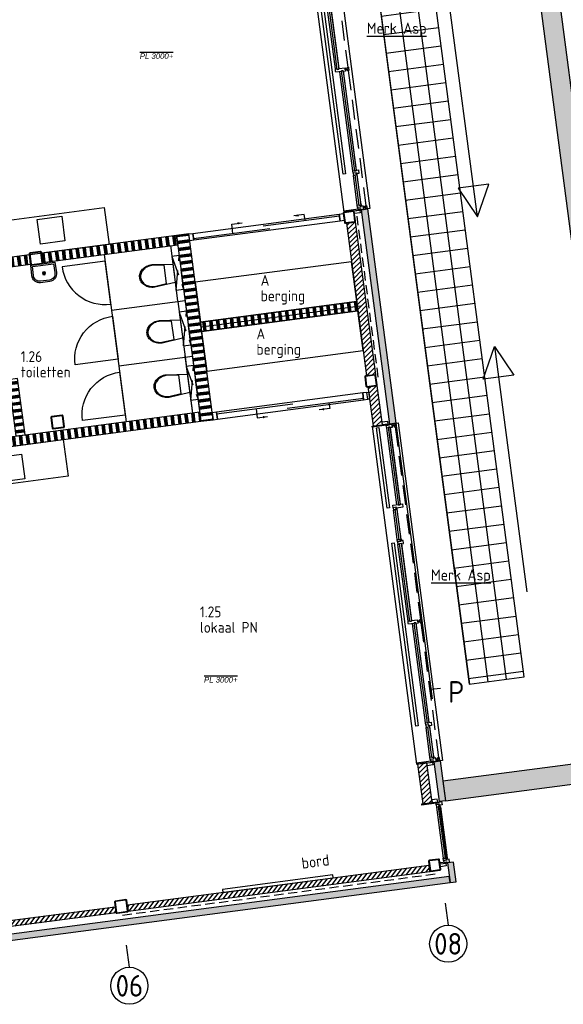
# Model space of a CAD drawing. Header units: millimetres. Extents: x -30977 to 210218, y -180497 to 109503.
# Tile 3 of 31: x 58231 to 67023, y -173597 to -157677. Entities that reach past the tile are written whole.
import ezdxf
from ezdxf.enums import TextEntityAlignment as Align
from ezdxf.xclip import XClip

# ---------------------------------------------------------------- set-up
doc = ezdxf.new("R2010")
doc.units = ezdxf.units.MM
doc.header["$LTSCALE"] = 100
doc.header["$XCLIPFRAME"] = 2
for name, pattern in [('082403 X-ref$0$DASHDOT2', [12.7, 6.35, -3.175, 0, -3.175]), ('082403 X-ref$0$DASHED', [0.75, 0.5, -0.25]), ('082403 X-ref$0$DASHED2', [9.525, 6.35, -3.175]), ('082403 X-ref$0$HIDDEN2', [4.7625, 3.175, -1.5875])]:
    doc.linetypes.add(name, pattern=pattern)
for name, color, linetype in [('082403 X-ref$0$Alg-Dun-Arc', 8, 'Continuous'), ('082403 X-ref$0$bib', 253, 'Continuous'), ('082403 X-ref$0$BiKoz-Draai-Az', 253, 'Continuous'), ('082403 X-ref$0$BiKoz-Hout-Az', 253, 'Continuous'), ('082403 X-ref$0$BiKoz-Hout-Drs', 253, 'Continuous'), ('082403 X-ref$0$BiWand-Alg-Arc', 8, 'Continuous'), ('082403 X-ref$0$BiWand-Bakst-Drs', 253, 'Continuous'), ('082403 X-ref$0$BiWand-Syst-Drs', 253, 'Continuous'), ('082403 X-ref$0$BuKoz-Alum-Az', 253, 'Continuous'), ('082403 X-ref$0$BuWand-Alg-Arc', 253, 'Continuous'), ('082403 X-ref$0$BuWand-Bakst-Drs', 253, 'Continuous'), ('082403 X-ref$0$Construct-Beton-Drs', 253, 'Continuous'), ('082403 X-ref$0$Construct-Staal-Drs', 253, 'Continuous'), ('082403 X-ref$0$DakAfw-Alg-Arc', 8, 'Continuous'), ('082403 X-ref$0$DakAfw-Alg-Az', 253, 'Continuous'), ('082403 X-ref$0$Daken-Staal-Drs', 253, 'Continuous'), ('082403 X-ref$0$dakrandarceer', 253, 'Continuous'), ('082403 X-ref$0$DIM25', 8, 'Continuous'), ('082403 X-ref$0$Inricht-Alg-Az', 253, 'Continuous'), ('082403 X-ref$0$InrSanit-Alg-Az', 253, 'Continuous'), ('082403 X-ref$0$Isolatie-Alg-Drs', 253, 'Continuous'), ('082403 X-ref$0$kozijn', 8, 'Continuous'), ('082403 X-ref$0$kozijn1', 8, 'Continuous'), ('082403 X-ref$0$MTXT18-100', 253, 'Continuous'), ('082403 X-ref$0$MTXT25-1', 253, 'Continuous'), ('082403 X-ref$0$MTXT35-1', 253, 'Continuous'), ('082403 X-ref$0$nieuw uitzet', 253, 'Continuous'), ('082403 X-ref$0$Sanitair-Alg-Az', 253, 'Continuous'), ('082403 X-ref$0$Stramien-Alg-Az', 9, '082403 X-ref$0$DASHDOT2'), ('082403 X-ref$0$Stramien-Alg-Drs', 8, 'Continuous'), ('082403 X-ref$0$Stramien-Alg-Txt', 253, 'Continuous'), ('082403 X-ref$0$TXT18', 253, 'Continuous'), ('082403 X-ref$0$TXT35', 253, 'Continuous')]:
    doc.layers.add(name, color=color, linetype=linetype)
doc.styles.add('082403 X-ref$0$BOS', font='isocp.shx')
doc.styles.add('082403 X-ref$0$BOS3', font='isocp.shx')
doc.styles.add('082403 X-ref$0$Standard', font='isocp.shx')
pattern_1 = [(52.5, (0, 0), (-45.340143, 34.790716), [])]
pattern_2 = [(97.25, (-6e-11, 6e-14), (-111.60056, -14.19738), []), (97.25, (6.2, 0.79), (-111.60056, -14.19738), []), (97.25, (12.4, 1.58), (-111.60056, -14.19738), []), (97.25, (18.6, 2.37), (-111.60056, -14.19738), []), (97.25, (24.8, 3.15), (-111.60056, -14.19738), []), (97.25, (31, 3.94), (-111.60056, -14.19738), []), (97.25, (37.2, 4.73), (-111.60056, -14.19738), [])]
pattern_3 = [(45, (0, 0), (-40.411153, 40.411153), [])]

# ---------------------------------------------------------------- blocks, each defined once
blk = doc.blocks.new('082403 X-ref$0$spoelblok1800x600')
at = {"layer": '082403 X-ref$0$Inricht-Alg-Az', "linetype": 'Continuous'}
blk.add_lwpolyline([(1800, 0), (1800, 600), (0, 600), (0, 0)], close=True, dxfattribs=at)
at = {"layer": '082403 X-ref$0$Inricht-Alg-Az', "linetype": 'Continuous', "ltscale": 0.5}
blk.add_lwpolyline([(700, 50), (1100, 50), (1100, 450), (700, 450)], close=True, dxfattribs=at)
blk = doc.blocks.new('082403 X-ref$0$binkozschuif2600')
at = {"layer": '082403 X-ref$0$BiKoz-Hout-Az', "linetype": 'Continuous'}
for p, q in [((67, 86), (1310, 86)), ((1210, 28), (2453, 28))]:
    blk.add_line(p, q, dxfattribs=at)
at = {"layer": '082403 X-ref$0$BiKoz-Hout-Az'}
for p, q in [((709, 86), (709, -65)), ((1892, 28), (1892, -65)), ((709, -65), (878, -65)), ((1892, -65), (1722, -65))]:
    blk.add_line(p, q, dxfattribs=at)
blk.add_lwpolyline([(67, 0), (2453, 0), (2453, 114), (67, 114)], close=True, dxfattribs=at)
for points in [[(878, -65, 0, 37.5, 0), (803, -65, 37.5, 37.5, 0)], [(1722, -65, 0, 37.5, 0), (1797, -65, 37.5, 37.5, 0)]]:
    blk.add_lwpolyline(points, format="xyseb", dxfattribs=at)
at = {"layer": '082403 X-ref$0$BiKoz-Hout-Drs', "color": 2}
for points in [[(0, 0), (67, 0), (67, 114), (0, 114)], [(2453, 0), (2520, 0), (2520, 114), (2453, 114)]]:
    blk.add_lwpolyline(points, close=True, dxfattribs=at)
blk = doc.blocks.new('082403 X-ref$0$cabinedeur')
at = {"layer": '082403 X-ref$0$BiKoz-Draai-Az'}
blk.add_lwpolyline([(700, 700), (0, 700), (0, 0, 0.416446)], format="xyb", close=True, dxfattribs=at)
blk = doc.blocks.new('082403 X-ref$0$toilethangend met reservoir')
at = {"layer": '082403 X-ref$0$BiKoz-Hout-Drs'}
blk.add_line((120, -175), (120, 725), dxfattribs=at)
at = {"layer": '082403 X-ref$0$Sanitair-Alg-Az', "linetype": '082403 X-ref$0$HIDDEN2'}
for p, q in [((120, 0), (0, 550)), ((120, 550), (0, 0))]:
    blk.add_line(p, q, dxfattribs=at)
blk.add_lwpolyline([(120, 550), (0, 550), (0, 0), (120, 0)], close=True, dxfattribs=at)
at = {"layer": '082403 X-ref$0$Sanitair-Alg-Az'}
blk.add_lwpolyline([(120, 424), (460, 460, -0.08399), (546, 445, -0.091257), (616, 406, -0.103849), (664, 344, -0.114925), (680, 275, -0.114925), (664, 206, -0.103849), (616, 144, -0.091257), (546, 105, -0.08399), (460, 90), (120, 126)], format="xyb", dxfattribs=at)
blk.add_lwpolyline([(462, 105, 0.081247), (541, 119, 0.091257), (606, 156, 0.103849), (650, 212, 0.114925), (665, 275, 0.114925), (650, 338, 0.103849), (606, 394, 0.091257), (541, 431, 0.081247), (462, 445), (260, 424), (260, 126)], format="xyb", close=True, dxfattribs=at)
blk = doc.blocks.new('082403 X-ref$0$_K180x10')
at = {"layer": '082403 X-ref$0$Construct-Staal-Drs'}
for points in [[(75, 90), (-75, 90, 0.414214), (-90, 75), (-90, -75, 0.414214), (-75, -90), (75, -90, 0.414214), (90, -75), (90, 75, 0.414214)], [(75, 80), (-75, 80, 0.414214), (-80, 75), (-80, -75, 0.414214), (-75, -80), (75, -80, 0.414214), (80, -75), (80, 75, 0.414214)]]:
    blk.add_lwpolyline(points, format="xyb", close=True, dxfattribs=at)
blk = doc.blocks.new('082403 X-ref$0$dtboord02')
at = {"layer": '082403 X-ref$0$Inricht-Alg-Az'}
blk.add_lwpolyline([(0, -50), (1800, -50), (1800, 0), (0, 0)], close=True, dxfattribs=at)
at = {"layer": '082403 X-ref$0$MTXT18-100', "style": '082403 X-ref$0$BOS3'}
blk.add_text('bord', height=180, rotation=180, dxfattribs=at).set_placement((475, -212))
blk = doc.blocks.new('082403 X-ref$0$fontein')
at = {"layer": '082403 X-ref$0$InrSanit-Alg-Az'}
for points in [[(-75, 300, 0.431046), (-200, 168), (-195, 0), (195, 0), (200, 168, 0.431046), (75, 300)], [(-75, 275, 0.43387), (-175, 168), (-170, 25), (170, 25), (175, 168, 0.43387), (75, 275)]]:
    blk.add_lwpolyline(points, format="xyb", close=True, dxfattribs=at)
for points in [[(0, 175), (0, 135)], [(20, 155), (-20, 155)]]:
    blk.add_lwpolyline(points, dxfattribs=at)
for radius in [25, 20]:
    blk.add_circle((0, 155), radius, dxfattribs=at)
blk = doc.blocks.new('082403 X-ref$0$_K200x10')
at = {"layer": '082403 X-ref$0$Construct-Staal-Drs'}
for points in [[(85, 100), (-85, 100, 0.414214), (-100, 85), (-100, -85, 0.414214), (-85, -100), (85, -100, 0.414214), (100, -85), (100, 85, 0.414214)], [(85, 90), (-85, 90, 0.414214), (-90, 85), (-90, -85, 0.414214), (-85, -90), (85, -90, 0.414214), (90, -85), (90, 85, 0.414214)]]:
    blk.add_lwpolyline(points, format="xyb", close=True, dxfattribs=at)
blk = doc.blocks.new('082403 X-ref$0$ruimtenummer met m2_1')
at = {"layer": '082403 X-ref$0$MTXT25-1', "style": '082403 X-ref$0$BOS'}
blk.add_attdef('OPPERVLAKTE', (0, 498), '', height=250, dxfattribs=at)
at = {"layer": '082403 X-ref$0$MTXT35-1', "style": '082403 X-ref$0$BOS'}
for tag, p in [('RUIMTENUMMER', (-8, 1448)), ('RUIMTENAAM', (-8, 948))]:
    blk.add_attdef(tag, p, '', height=350, dxfattribs=at)
blk = doc.blocks.new('*U84')
at = {"layer": '082403 X-ref$0$Construct-Staal-Drs'}
for points in [[(85, 100), (-85, 100, 0.414214), (-100, 85), (-100, -85, 0.414214), (-85, -100), (85, -100, 0.414214), (100, -85), (100, 85, 0.414214)], [(85, 90), (-85, 90, 0.414214), (-90, 85), (-90, -85, 0.414214), (-85, -90), (85, -90, 0.414214), (90, -85), (90, 85, 0.414214)]]:
    blk.add_lwpolyline(points, format="xyb", close=True, dxfattribs=at)
blk = doc.blocks.new('082403 X-ref')
at = {"layer": '082403 X-ref$0$Alg-Dun-Arc'}
h = blk.add_hatch(color=8, dxfattribs=at)
h.paths.add_polyline_path([(8935, 101055), (8411, 100986), (8424, 100887), (8968, 100959)])
h.paths.add_polyline_path([(10296, 101235), (8935, 101055), (8968, 100959), (10309, 101135)])
h.paths.add_polyline_path([(15571, 101929), (10296, 101235), (10309, 101135), (15584, 101830)])
at = {"layer": '082403 X-ref$0$BiWand-Alg-Arc'}
h = blk.add_hatch(dxfattribs=at)
h.set_pattern_fill('SWAND', color=8, style=0)
h.set_pattern_definition([(97.5, (-6e-11, 6e-14), (-111.53755, -14.6842), []), (97.5, (6.2, 0.82), (-111.53755, -14.6842), []), (97.5, (12.39, 1.63), (-111.53755, -14.6842), []), (97.5, (18.59, 2.45), (-111.53755, -14.6842), []), (97.5, (24.79, 3.26), (-111.53755, -14.6842), []), (97.5, (30.98, 4.08), (-111.53755, -14.6842), []), (97.5, (37.18, 4.9), (-111.53755, -14.6842), [])])
h.paths.add_polyline_path([(8979, 112005), (8999, 111856), (11180, 112143), (11161, 112292)])
h = blk.add_hatch(dxfattribs=at)
h.set_pattern_fill('SWAND', color=8, angle=97.5, style=0)
h.set_pattern_definition([(187.5, (-6e-11, 6e-14), (14.6842, -111.53755), []), (187.5, (-0.82, 6.2), (14.6842, -111.53755), []), (187.5, (-1.63, 12.39), (14.6842, -111.53755), []), (187.5, (-2.45, 18.59), (14.6842, -111.53755), []), (187.5, (-3.26, 24.79), (14.6842, -111.53755), []), (187.5, (-4.08, 30.98), (14.6842, -111.53755), []), (187.5, (-4.9, 37.18), (14.6842, -111.53755), [])])
h.paths.add_polyline_path([(11556, 109288), (11754, 109314), (11359, 112318), (11161, 112292)])
h = blk.add_hatch(dxfattribs=at)
h.set_pattern_fill('SWAND', color=8, angle=7.25, style=0)
h.set_pattern_definition(pattern_2)
h.paths.add_polyline_path([(8335, 111920), (8354, 111771), (8801, 111830), (8781, 111979)])
h = blk.add_hatch(dxfattribs=at)
h.set_pattern_fill('SWAND', color=8, angle=168.75, style=0)
h.set_pattern_definition([(277.5, (-13.84, 105.09), (111.53755, 14.6842), []), (277.5, (-20.03, 104.28), (111.53755, 14.6842), []), (277.5, (-26.23, 103.46), (111.53755, 14.6842), []), (277.5, (-32.43, 102.65), (111.53755, 14.6842), []), (277.5, (-38.62, 101.83), (111.53755, 14.6842), []), (277.5, (-44.82, 101.01), (111.53755, 14.6842), []), (277.5, (-51.01, 100.2), (111.53755, 14.6842), [])])
h.paths.add_polyline_path([(14144, 111081), (14125, 111230), (11547, 110890), (11566, 110742)])
h = blk.add_hatch(dxfattribs=at)
h.set_pattern_fill('SWAND', color=8, angle=97.5, style=0)
h.set_pattern_definition([(187.5, (-0.98, 6.42), (14.6842, -111.53755), []), (187.5, (-1.79, 12.61), (14.6842, -111.53755), []), (187.5, (-2.61, 18.81), (14.6842, -111.53755), []), (187.5, (-3.43, 25.01), (14.6842, -111.53755), []), (187.5, (-4.24, 31.2), (14.6842, -111.53755), []), (187.5, (-5.06, 37.4), (14.6842, -111.53755), []), (187.5, (-5.87, 43.6), (14.6842, -111.53755), [])])
h.paths.add_polyline_path([(8590, 109980), (8441, 109960), (8561, 109051), (8710, 109071)])
h = blk.add_hatch(dxfattribs=at)
h.set_pattern_fill('SWAND', color=8, angle=7.25, style=0)
h.set_pattern_definition(pattern_2)
h.paths.add_polyline_path([(7523, 108908), (7543, 108759), (11556, 109288), (11536, 109437)])
h = blk.add_hatch(color=8, dxfattribs=at)
h.paths.add_polyline_path([(15542, 102147), (15555, 102048), (15654, 102061), (15641, 102160)])
h.paths.add_polyline_path([(15584, 101830), (15683, 101843), (15654, 102061), (15555, 102048)])
at = {"layer": '082403 X-ref$0$BuWand-Alg-Arc'}
blk.add_hatch(color=8, dxfattribs=at).paths.add_polyline_path([(14707, 109257), (14608, 109244), (14152, 112706), (14251, 112719)])
h = blk.add_hatch(dxfattribs=at)
h.set_pattern_fill('ANSI31', color=8, scale=18, angle=341.25, style=0)
h.set_pattern_definition(pattern_3)
h.paths.add_polyline_path([(14057, 112512), (13908, 112492), (14233, 110024), (14382, 110043)])
h = blk.add_hatch(dxfattribs=at)
h.set_pattern_fill('ANSI31', color=8, scale=18, angle=341.25, style=0)
h.set_pattern_definition(pattern_3)
h.paths.add_polyline_path([(14489, 109231), (14340, 109212), (14256, 109845), (14405, 109865)])
h = blk.add_hatch(dxfattribs=at)
h.set_pattern_fill('ANSI31', color=8, scale=18, angle=341.25, style=0)
h.set_pattern_definition(pattern_3)
h.paths.add_polyline_path([(15208, 103764), (15060, 103745), (15144, 103103), (15293, 103123)])
h = blk.add_hatch(color=8, dxfattribs=at)
h.paths.add_polyline_path([(15482, 103370), (15383, 103357), (15412, 103138), (15511, 103152)])
h.paths.add_polyline_path([(15426, 103796), (15327, 103783), (15383, 103357), (15482, 103370)])
h = blk.add_hatch(dxfattribs=at)
h.set_pattern_fill('ANSI31', color=8, scale=18, style=0)
h.set_pattern_definition(pattern_1)
h.paths.add_polyline_path([(10367, 101466), (10380, 101367), (15258, 102009), (15245, 102108)])
h = blk.add_hatch(dxfattribs=at)
h.set_pattern_fill('ANSI31', color=8, scale=18, style=0)
h.set_pattern_definition(pattern_1)
h.paths.add_polyline_path([(10182, 101340), (10169, 101440), (8385, 101205), (8398, 101106)])
at = {"layer": '082403 X-ref$0$DakAfw-Alg-Arc'}
h = blk.add_hatch(dxfattribs=at)
h.set_pattern_fill('_USER', color=8, scale=300, angle=348.75, style=0, double=1, pattern_type=0)
h.set_pattern_definition([(7.5, (15890.58, 105036.38), (-39.158, 297.4335), []), (97.5, (15890.58, 105036.38), (-297.4335, -39.158), [])])
h.paths.add_polyline_path([(12643, 129704), (15891, 105036), (16783, 105154), (13535, 129822)])
at = {"layer": '082403 X-ref$0$dakrandarceer'}
h = blk.add_hatch(color=8, dxfattribs=at)
h.dxf.hatch_style = 1
h.paths.add_polyline_path([(33020, 128443), (32915, 128752), (15667, 126482), (15709, 126164)])
h.paths.add_polyline_path([(16026, 126206), (15709, 126164), (18642, 103886), (15469, 103469), (15511, 103152), (19001, 103611)])
at = {"layer": '082403 X-ref$0$bib', "color": 8}
for p, q in [((11557, 110816), (14134, 111155)), ((11299, 110323), (11417, 109421))]:
    blk.add_line(p, q, dxfattribs=at)
at = {"layer": '082403 X-ref$0$BiKoz-Hout-Drs', "color": 8}
for p, q in [((9990, 111987), (10347, 109280)), ((10109, 111084), (11299, 111241)), ((10228, 110182), (11418, 110339))]:
    blk.add_line(p, q, dxfattribs=at)
at = {"layer": '082403 X-ref$0$BiWand-Bakst-Drs', "color": 8}
for points in [[(14233, 110024), (14382, 110043), (14057, 112512), (13908, 112492)], [(14340, 109212), (14489, 109231), (14405, 109865), (14256, 109845)], [(15144, 103103), (15293, 103123), (15208, 103764), (15060, 103745)]]:
    blk.add_lwpolyline(points, close=True, dxfattribs=at)
at = {"layer": '082403 X-ref$0$BiWand-Syst-Drs', "color": 8}
for points in [[(8999, 111856), (11180, 112143), (11161, 112292), (8979, 112005)], [(8354, 111771), (8801, 111830), (8781, 111979), (8335, 111920)], [(11566, 110742), (14095, 111074), (14075, 111223), (11547, 110890)], [(8561, 109051), (8710, 109071), (8590, 109980), (8441, 109960)], [(14238, 109756), (14268, 109760), (14282, 109647), (14253, 109643)], [(7543, 108759), (11556, 109288), (11536, 109437), (7523, 108908)]]:
    blk.add_lwpolyline(points, close=True, dxfattribs=at)
at = {"layer": '082403 X-ref$0$BuKoz-Alum-Az', "color": 8}
blk.add_line((14707, 109257), (15293, 104802), dxfattribs=at)
at = {"layer": '082403 X-ref$0$BuWand-Bakst-Drs', "color": 8}
for points in [[(14707, 109257), (14608, 109244), (14152, 112709), (14251, 112722)], [(11556, 109288), (11754, 109314), (11359, 112318), (11161, 112292)], [(15511, 103152), (15412, 103138), (15327, 103783), (15426, 103796)], [(15258, 102009), (15245, 102108), (10367, 101466), (10380, 101367), (10380, 101367)], [(15584, 101830), (15571, 101929), (8411, 100986), (8424, 100887)], [(8385, 101205), (10169, 101440), (10182, 101340), (8398, 101106)]]:
    blk.add_lwpolyline(points, close=True, dxfattribs=at)
at = {"layer": '082403 X-ref$0$Construct-Beton-Drs', "color": 8, "linetype": '082403 X-ref$0$DASHED', "ltscale": 3}
for p, q in [((14075, 112605), (14423, 109958)), ((10287, 101304), (15353, 101971))]:
    blk.add_line(p, q, dxfattribs=at)
at = {"layer": '082403 X-ref$0$Construct-Beton-Drs', "color": 8}
blk.add_line((15273, 104955), (15428, 104975), dxfattribs=at)
at = {"layer": '082403 X-ref$0$DakAfw-Alg-Az', "color": 8}
blk.add_lwpolyline([(12643, 129704), (15891, 105036), (16783, 105154), (13535, 129822)], close=True, dxfattribs=at)
at = {"layer": '082403 X-ref$0$Daken-Staal-Drs', "color": 8}
blk.add_lwpolyline([(15469, 103469), (15511, 103152), (19001, 103611), (16026, 126206), (15709, 126164), (18642, 103886), (15469, 103469)], close=True, dxfattribs=at)
at = {"layer": '082403 X-ref$0$DIM25', "color": 8, "linetype": '082403 X-ref$0$DASHED2', "ltscale": 0.01}
for p, q in [((13931, 114984), (13877, 114977)), ((14225, 112751), (14171, 112744)), ((14690, 109222), (14636, 109215)), ((15107, 106058), (15052, 106051)), ((15401, 103825), (15346, 103818))]:
    blk.add_line(p, q, dxfattribs=at)
at = {"layer": '082403 X-ref$0$Inricht-Alg-Az', "color": 8}
for points in [[(11547, 110890), (14075, 111223), (13990, 111868), (11462, 111535)], [(11651, 110097), (14179, 110430), (14095, 111074), (11566, 110742)]]:
    blk.add_lwpolyline(points, close=True, dxfattribs=at)
at = {"layer": '082403 X-ref$0$Isolatie-Alg-Drs', "color": 8}
for p, q in [((16026, 112592), (15504, 116558)), ((16302, 110495), (16824, 106529))]:
    blk.add_line(p, q, dxfattribs=at)
for points in [[(16026, 112592), (16209, 113121), (15713, 113055), (16026, 112592)], [(16302, 110495), (16615, 110032), (16120, 109967), (16302, 110495)]]:
    blk.add_lwpolyline(points, close=True, dxfattribs=at)
at = {"layer": '082403 X-ref$0$kozijn', "color": 8, "linetype": '082403 X-ref$0$HIDDEN2'}
for p, q in [((13521, 118122), (13930, 115011)), ((13937, 114957), (14224, 112778)), ((14696, 109196), (15105, 106085)), ((15112, 106031), (15399, 103852))]:
    blk.add_line(p, q, dxfattribs=at)
at = {"layer": '082403 X-ref$0$kozijn', "color": 8}
for points in [[(13147, 118135), (13147, 118135), (13867, 112668), (13867, 112668)], [(13433, 118170), (13570, 118188), (14288, 112727), (14152, 112709)], [(13830, 114943), (13829, 114953), (13854, 114956), (13855, 114946)], [(13855, 114946), (13854, 114956), (13829, 114953), (13830, 114943)], [(14608, 109244), (14745, 109262), (15464, 103801), (15327, 103783)], [(14322, 109209), (14322, 109209), (15042, 103742), (15042, 103742)], [(15005, 106017), (15004, 106027), (15029, 106030), (15030, 106020)], [(15030, 106020), (15029, 106030), (15004, 106027), (15005, 106017)]]:
    blk.add_lwpolyline(points, dxfattribs=at)
for points in [[(13504, 116249), (13894, 113290), (13854, 113284), (13464, 116244)], [(13736, 114931), (13734, 114946), (13729, 114984), (13759, 114988), (13760, 114978), (13785, 114982), (13784, 114991), (13885, 115005), (13892, 114951), (13855, 114946), (13854, 114956), (13829, 114953), (13830, 114943)], [(13923, 114990), (13925, 114975), (13889, 114971), (13887, 114986)], [(14124, 112701), (14130, 112657), (14041, 112645), (14035, 112690)], [(14434, 109186), (14605, 107889), (14565, 107884), (14394, 109181)], [(14679, 107323), (15069, 104364), (15029, 104358), (14640, 107318)], [(14911, 106005), (14909, 106020), (14904, 106058), (14934, 106062), (14935, 106052), (14960, 106056), (14959, 106065), (15060, 106079), (15067, 106025), (15030, 106020), (15029, 106030), (15004, 106027), (15005, 106017)], [(15098, 106064), (15100, 106049), (15064, 106045), (15062, 106060)], [(15300, 103775), (15305, 103731), (15216, 103719), (15210, 103764)], [(15384, 103136), (15378, 103180), (15289, 103169), (15294, 103124)], [(15514, 102142), (15520, 102098), (15431, 102086), (15425, 102131)]]:
    blk.add_lwpolyline(points, close=True, dxfattribs=at)
at = {"layer": '082403 X-ref$0$kozijn1', "color": 8}
for p, q in [((13729, 114984), (13566, 116224)), ((13791, 114992), (13627, 116232)), ((14073, 113347), (13862, 114947)), ((14011, 113339), (13801, 114939)), ((14084, 112785), (14021, 113261)), ((14146, 112793), (14083, 113269)), ((14722, 107939), (14559, 109178)), ((14784, 107947), (14621, 109186)), ((14731, 107376), (14668, 107852)), ((14792, 107384), (14730, 107860)), ((14966, 106066), (14803, 107306)), ((14904, 106058), (14741, 107298)), ((15186, 104413), (14976, 106013)), ((15248, 104421), (15037, 106021)), ((15259, 103859), (15197, 104335)), ((15321, 103867), (15258, 104343)), ((15366, 103048), (15475, 102222)), ((15427, 103056), (15536, 102231))]:
    blk.add_line(p, q, dxfattribs=at)
for points in [[(13619, 116241), (13785, 114982), (13760, 114978), (13594, 116237)], [(13854, 114956), (14067, 113336), (14042, 113333), (13829, 114953)], [(13940, 115012), (13947, 114958), (13927, 114956), (13920, 115009)], [(14016, 113300), (14011, 113339), (14041, 113343), (14042, 113333), (14067, 113336), (14066, 113346), (14102, 113351), (14109, 113297), (14070, 113292), (14068, 113307)], [(14016, 113300), (14021, 113261), (14051, 113265), (14050, 113275), (14075, 113278), (14076, 113268), (14083, 113269), (14080, 113290), (14065, 113288), (14063, 113306)], [(14075, 113278), (14140, 112782), (14115, 112779), (14050, 113275)], [(14142, 112705), (14139, 112722), (13864, 112686), (13867, 112668)], [(14089, 112746), (14084, 112784), (14114, 112788), (14115, 112779), (14140, 112782), (14139, 112792), (14146, 112793), (14148, 112771), (14134, 112769), (14136, 112752)], [(14089, 112745), (14093, 112716), (14123, 112720), (14123, 112720), (14142, 112723), (14143, 112713), (14186, 112718), (14179, 112772), (14139, 112767), (14141, 112752)], [(14219, 112742), (14217, 112757), (14181, 112753), (14183, 112738)], [(14234, 112779), (14241, 112726), (14221, 112723), (14214, 112777)], [(14597, 109245), (14599, 109228), (14324, 109191), (14322, 109209)], [(14574, 109289), (14580, 109244), (14490, 109232), (14484, 109277)], [(14553, 109221), (14553, 109221), (14602, 109228), (14601, 109238), (14643, 109243), (14650, 109190), (14614, 109185), (14612, 109195), (14587, 109192), (14589, 109182), (14559, 109178)], [(14681, 109229), (14683, 109214), (14648, 109209), (14646, 109224)], [(14699, 109251), (14706, 109197), (14686, 109195), (14679, 109248)], [(14612, 109195), (14778, 107936), (14753, 107933), (14587, 109192)], [(14663, 107891), (14658, 107930), (14752, 107942), (14753, 107933), (14778, 107936), (14777, 107946), (14813, 107951), (14820, 107897), (14716, 107883), (14715, 107898)], [(14663, 107891), (14668, 107852), (14698, 107856), (14696, 107866), (14721, 107869), (14723, 107859), (14730, 107860), (14727, 107881), (14712, 107879), (14710, 107897)], [(14721, 107869), (14787, 107373), (14762, 107369), (14696, 107866)], [(14736, 107337), (14731, 107375), (14761, 107379), (14762, 107369), (14787, 107373), (14785, 107383), (14792, 107384), (14795, 107362), (14780, 107360), (14783, 107343)], [(14736, 107336), (14741, 107298), (14771, 107301), (14769, 107311), (14794, 107315), (14796, 107305), (14832, 107310), (14825, 107363), (14786, 107358), (14788, 107343)], [(14794, 107315), (14960, 106056), (14935, 106052), (14769, 107311)], [(15029, 106030), (15242, 104410), (15217, 104407), (15004, 106027)], [(15115, 106086), (15122, 106032), (15103, 106030), (15096, 106083)], [(15191, 104374), (15186, 104413), (15216, 104417), (15217, 104407), (15242, 104410), (15241, 104420), (15278, 104425), (15285, 104371), (15245, 104366), (15243, 104381)], [(15192, 104374), (15197, 104335), (15226, 104339), (15225, 104349), (15250, 104352), (15251, 104342), (15258, 104343), (15255, 104364), (15241, 104362), (15238, 104380)], [(15250, 104352), (15315, 103856), (15290, 103853), (15225, 104349)], [(15264, 103820), (15259, 103858), (15289, 103862), (15290, 103853), (15315, 103856), (15314, 103866), (15321, 103867), (15324, 103845), (15309, 103843), (15311, 103826)], [(15265, 103819), (15268, 103790), (15298, 103794), (15298, 103794), (15317, 103797), (15318, 103787), (15361, 103792), (15354, 103846), (15314, 103841), (15316, 103826)], [(15394, 103816), (15392, 103831), (15356, 103827), (15358, 103812)], [(15409, 103853), (15416, 103800), (15397, 103797), (15389, 103851)], [(15317, 103779), (15314, 103796), (15039, 103760), (15042, 103742)], [(15394, 103136), (15396, 103118), (15128, 103083), (15126, 103101)], [(15361, 103087), (15357, 103113), (15396, 103118), (15396, 103118), (15406, 103120), (15404, 103132), (15447, 103138), (15454, 103085), (15414, 103079), (15412, 103094)], [(15361, 103087), (15366, 103048), (15396, 103052), (15394, 103062), (15419, 103065), (15420, 103055), (15427, 103056), (15425, 103077), (15410, 103075), (15408, 103093)], [(15530, 102220), (15419, 103065), (15394, 103062), (15506, 102217)], [(15480, 102184), (15475, 102222), (15504, 102226), (15506, 102217), (15530, 102220), (15529, 102230), (15536, 102231), (15539, 102210), (15524, 102208), (15526, 102190)], [(15480, 102183), (15483, 102157), (15522, 102162), (15522, 102162), (15532, 102164), (15533, 102151), (15576, 102157), (15569, 102210), (15529, 102205), (15531, 102190)], [(15524, 102145), (15522, 102162), (15421, 102149), (15423, 102131)]]:
    blk.add_lwpolyline(points, close=True, dxfattribs=at)
at = {"layer": '082403 X-ref$0$MTXT35-1', "color": 8}
blk.add_lwpolyline([(15584, 101830), (15683, 101843), (15641, 102160), (15542, 102147)], close=True, dxfattribs=at)
at = {"layer": '082403 X-ref$0$nieuw uitzet', "color": 8}
blk.add_line((11161, 112292), (11527, 109506), dxfattribs=at)
at = {"layer": '082403 X-ref$0$Stramien-Alg-Az'}
for p, q in [((15507, 101496), (15554, 101140)), ((10398, 100461), (10352, 100815))]:
    blk.add_line(p, q, dxfattribs=at)
at = {"layer": '082403 X-ref$0$Stramien-Alg-Drs'}
for centre in [(15554, 100840), (10398, 100161)]:
    blk.add_circle(centre, 300, dxfattribs=at)
at = {"layer": '082403 X-ref$0$bib', "color": 8, "xscale": -1}
for name, p, rotation in [('082403 X-ref$0$spoelblok1800x600', (8207, 112508), 187.4999999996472), ('082403 X-ref$0$binkozschuif2600', (11359, 112318), 187.4999999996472), ('082403 X-ref$0$fontein', (8997, 111835), 187.4411975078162), ('082403 X-ref$0$cabinedeur', (9520, 110200), 277.5004502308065), ('082403 X-ref$0$cabinedeur', (9638, 109298), 277.5004502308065), ('082403 X-ref$0$spoelblok1800x600', (9406, 108400), 7.499999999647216)]:
    blk.add_blockref(name, p, dxfattribs=dict(at, rotation=rotation))
at = {"layer": '082403 X-ref$0$bib', "color": 8}
for name, p, rotation in [('082403 X-ref$0$_K180x10', (13956, 112589), 7.499999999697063), ('082403 X-ref$0$toilethangend met reservoir', (11203, 111970), 187.4999999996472), ('082403 X-ref$0$_K200x10', (8889, 111922), 7.505332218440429), ('082403 X-ref$0$cabinedeur', (9311, 111786), 277.4995497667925), ('082403 X-ref$0$toilethangend met reservoir', (11322, 111067), 187.4999999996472), ('082403 X-ref$0$toilethangend met reservoir', (11437, 110191), 187.4999999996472), ('082403 X-ref$0$_K180x10', (14304, 109942), 7.499999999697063), ('082403 X-ref$0$binkozschuif2600', (11754, 109314), 7.499999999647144), ('082403 X-ref$0$_K200x10', (9238, 109275), 7.505332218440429), ('082403 X-ref$0$dtboord02', (13693, 101904), 187.4999999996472), ('082403 X-ref$0$_K180x10', (15335, 102110), 7.499999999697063), ('*U84', (10269, 101443), 7.50000000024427)]:
    blk.add_blockref(name, p, dxfattribs=dict(at, rotation=rotation))
ref = blk.add_blockref('082403 X-ref$0$ruimtenummer met m2_1', (12525, 110754), dxfattribs=dict(at, xscale=0.5, yscale=0.5, zscale=0.5))
ref.add_attrib('RUIMTENUMMER', 'A', (12521, 111479), dxfattribs={"layer": '082403 X-ref$0$MTXT35-1', "height": 175, "style": '082403 X-ref$0$BOS'})
ref.add_attrib('RUIMTENAAM', 'berging', (12521, 111229), dxfattribs={"layer": '082403 X-ref$0$MTXT35-1', "height": 175, "style": '082403 X-ref$0$BOS'})
ref = blk.add_blockref('082403 X-ref$0$ruimtenummer met m2_1', (12457, 109891), dxfattribs=dict(at, xscale=0.5, yscale=0.5, zscale=0.5))
ref.add_attrib('RUIMTENUMMER', 'A', (12453, 110615), dxfattribs={"layer": '082403 X-ref$0$MTXT35-1', "height": 175, "style": '082403 X-ref$0$BOS'})
ref.add_attrib('RUIMTENAAM', 'berging', (12453, 110365), dxfattribs={"layer": '082403 X-ref$0$MTXT35-1', "height": 175, "style": '082403 X-ref$0$BOS'})
ref = blk.add_blockref('082403 X-ref$0$ruimtenummer met m2_1', (8645, 109523), dxfattribs=dict(at, xscale=0.5, yscale=0.5, zscale=0.5))
ref.add_attrib('RUIMTENUMMER', '1.26', (8641, 110247), dxfattribs={"layer": '082403 X-ref$0$MTXT35-1', "height": 175, "style": '082403 X-ref$0$BOS'})
ref.add_attrib('RUIMTENAAM', 'toiletten', (8641, 109997), dxfattribs={"layer": '082403 X-ref$0$MTXT35-1', "height": 175, "style": '082403 X-ref$0$BOS'})
ref = blk.add_blockref('082403 X-ref$0$ruimtenummer met m2_1', (11543, 105395), dxfattribs=dict(at, xscale=0.5, yscale=0.5, zscale=0.5))
ref.add_attrib('RUIMTENUMMER', '1.25', (11539, 106119), dxfattribs={"layer": '082403 X-ref$0$MTXT35-1', "height": 175, "style": '082403 X-ref$0$BOS'})
ref.add_attrib('RUIMTENAAM', 'lokaal PN', (11539, 105869), dxfattribs={"layer": '082403 X-ref$0$MTXT35-1', "height": 175, "style": '082403 X-ref$0$BOS'})
at = {"layer": '082403 X-ref$0$Stramien-Alg-Txt', "style": '082403 X-ref$0$Standard'}
for s, p in [('08', (15554, 100840)), ('06', (10398, 100161))]:
    blk.add_text(s, height=350, dxfattribs=at).set_placement(p, align=Align.MIDDLE)
at = {"layer": '082403 X-ref$0$TXT18', "color": 8, "attachment_point": 1, "style": '082403 X-ref$0$BOS3'}
for s, insert, char_height, width in [('{\\LMerk Asp}', (14237, 115733), 180, 2110.49), ('{\\fArial|b0|i1|c0|p34;\\OPL 3000+}', (10566, 115238), 90, 612.16), ('{\\LMerk Asp}', (15276, 106893), 180, 2110.49), ('{\\fArial|b0|i1|c0|p34;\\OPL 3000+}', (11605, 105154), 90, 612.16)]:
    blk.add_mtext(s, dxfattribs=dict(at, insert=insert, char_height=char_height, width=width))
at = {"layer": '082403 X-ref$0$TXT35', "color": 8, "insert": (15554, 105087), "char_height": 350, "width": 1124.11, "attachment_point": 1, "style": '082403 X-ref$0$BOS3'}
blk.add_mtext('P', dxfattribs=at)

msp = doc.modelspace()

# ---------------------------------------------------------------- block references
ref = msp.add_blockref('082403 X-ref', (49607, -273458))
XClip(ref).set_block_clipping_path([(-29388.3395662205, 92961.1290501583), (160611.6604337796, 182961.1290501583)])

doc.saveas('drawing.dxf')
